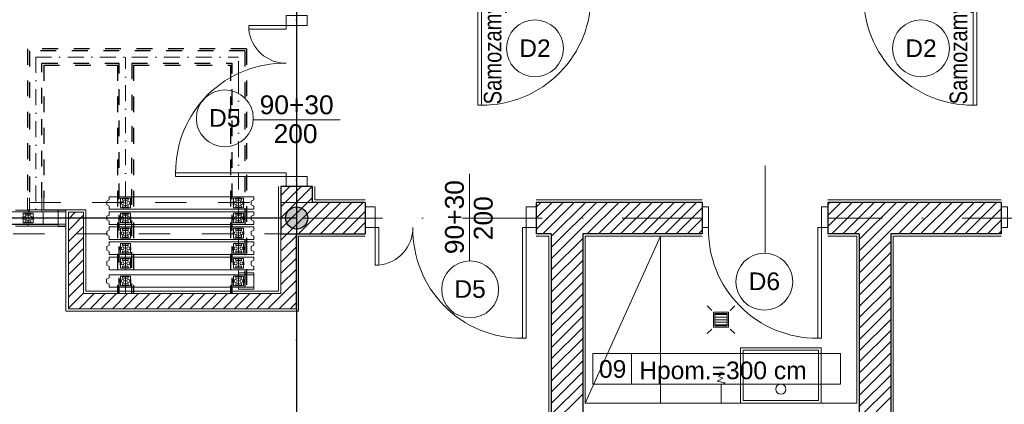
# Model space of a CAD drawing. Header units: metres. Extents: x -10951 to 10441, y -17253 to 1447.
# Tile 29 of 54: x -9488 to -8705, y -14639 to -14333. Entities that reach past the tile are written whole.
import ezdxf
from ezdxf.enums import TextEntityAlignment as Align

# ---------------------------------------------------------------- set-up
doc = ezdxf.new("R2010")
doc.units = ezdxf.units.M
doc.header["$MEASUREMENT"] = 0
for name, pattern in [('8', [0.5, 0.25, -0.25]), ('ACAD_ISO02W100', [15, 12, -3]), ('DASHDOT', [25.4, 12.7, -6.35, 0, -6.35])]:
    doc.linetypes.add(name, pattern=pattern)
doc.layers.get('0').update_dxf_attribs({"color": 8})
for name, color, linetype, lineweight in [('#elektryczne', 8, 'Continuous', 20), ('0A_WYPOSAZENIE', 8, 'Continuous', 5), ('A_B.CIENKIE', 8, 'Continuous', 9), ('A_DRZWI', 8, 'Continuous', 5), ('A_HACZE', 8, 'Continuous', 5), ('A_OSIE', 8, 'Continuous', 13), ('A_OZACZENIE DRZWI', 8, 'Continuous', 13), ('A_OZNACZENIA OKIEN', 8, 'Continuous', 13), ('A_PROJEKTOWANE ŚCIANY MUROWANE NOŚNE', 8, 'Continuous', 30), ('A_SCIANY DZIALOWE', 8, 'Continuous', 15), ('A_STOLARKA', 8, 'Continuous', 5), ('A_TABELKI POM.', 8, 'Continuous', 20), ('A_TYNK', 8, 'Continuous', 5), ('A_WYMIARY WEWNETRZNE', 8, 'Continuous', 18), ('A_WYPOSAZENIE', 8, 'Continuous', 5), ('A_WYPOSAŻENIE SANITARNE', 8, 'Continuous', 5), ('EB_ODGROM_INSTALACJA ODGROMOWA', 1, 'Continuous', 30), ('EB_UZIEMIENIE', 1, 'ACAD_ISO02W100', 30)]:
    doc.layers.add(name, color=color, linetype=linetype, lineweight=lineweight)
doc.layers.add('A_PPOŻ', color=8, linetype='Continuous')
doc.styles.add('ARIAL', font='arial.ttf')
doc.styles.add('GENERATED_STYLE_2', font='ARIALN.TTF')
doc.styles.add('m1_romans', font='romans.shx', dxfattribs={"width": 0.8})

# ---------------------------------------------------------------- blocks, each defined once
blk = doc.blocks.new('A$C2DA918A7')
at = {"layer": 'A_OZACZENIE DRZWI'}
blk.add_line((-34.51, 0), (34.51, 0), dxfattribs=at)
at = {"layer": 'A_OZACZENIE DRZWI', "ltscale": 0.1, "style": 'm1_romans', "width": 0.8}
blk.add_attdef('SZEROKOSC', text='', height=10, rotation=359.99999, dxfattribs=at).set_placement((0, 0), align=Align.BOTTOM_CENTER)
blk.add_attdef('WYSOKOSC', text='', height=10, rotation=359.99999, dxfattribs=at).set_placement((-0.85, -3.39), align=Align.TOP_CENTER)
blk = doc.blocks.new('dwgobject_-16218780_1YUW5AN')
blk.add_lwpolyline([(0, -50), (0, -24.40983), (20, -14.40983), (20, 14.40983), (0, 24.40983), (0, 50)])
blk = doc.blocks.new('GeometrySelector_1YUW5AN6')
blk.add_blockref('dwgobject_-16218780_1YUW5AN', (0, 0))
blk = doc.blocks.new('dwgobject_-16218811_1YUW5AN')
for p, q in [((-500, 50), (500, 50)), ((500, -50), (-500, -50))]:
    blk.add_line(p, q)
blk = doc.blocks.new('GeometrySelector_1YUW5AN7')
blk.add_blockref('dwgobject_-16218811_1YUW5AN', (0, 0))
blk = doc.blocks.new('dwgobject_-16218807_1YUW5AN')
blk.add_lwpolyline([(0, -50), (0, -24.40983), (20, -14.40983), (20, 14.40983), (0, 24.40983), (0, 50)])
blk = doc.blocks.new('GeometrySelector_1YUW5AN8')
blk.add_blockref('dwgobject_-16218807_1YUW5AN', (0, 0))
blk = doc.blocks.new('dwgobject_-16218792_1YUW5AN')
for p, q in [((-40, 11.5), (-42, 11.5)), ((-42, -11.5), (-42, 11.5)), ((0, 34.9), (0, -34.9)), ((40, 11.5), (42, 11.5)), ((42, -11.5), (42, 11.5)), ((-40, -11.5), (-42, -11.5)), ((40, -11.5), (42, -11.5))]:
    blk.add_line(p, q)
at = {"flags": 128}
blk.add_lwpolyline([(40, -39), (40, 39), (-40, 39), (-40, -39)], close=True, dxfattribs=at)
for points in [[(22.5, 22.9, -0.414214), (21.5, 21.9), (-21.5, 21.9, -0.414214), (-22.5, 22.9), (-22.5, 33.9, -0.414214), (-21.5, 34.9), (21.5, 34.9, -0.414214), (22.5, 33.9)], [(22.5, -22.9, 0.414214), (21.5, -21.9), (-21.5, -21.9, 0.414214), (-22.5, -22.9), (-22.5, -33.9, 0.414214), (-21.5, -34.9), (21.5, -34.9, 0.414214), (22.5, -33.9)]]:
    blk.add_lwpolyline(points, format="xyb", close=True, dxfattribs=at)
for centre in [(-23, 0), (23, 0)]:
    blk.add_circle(centre, 12)
blk = doc.blocks.new('GeometrySelector_1YUW5AN9')
blk.add_blockref('dwgobject_-16218792_1YUW5AN', (0, 0))
blk = doc.blocks.new('dwgobject_-16218787_1YUW5AN')
for p, q in [((-40, 11.5), (-42, 11.5)), ((-42, -11.5), (-42, 11.5)), ((0, 34.9), (0, -34.9)), ((40, 11.5), (42, 11.5)), ((42, -11.5), (42, 11.5)), ((-40, -11.5), (-42, -11.5)), ((40, -11.5), (42, -11.5))]:
    blk.add_line(p, q)
at = {"flags": 128}
blk.add_lwpolyline([(40, -39), (40, 39), (-40, 39), (-40, -39)], close=True, dxfattribs=at)
for points in [[(22.5, 22.9, -0.414214), (21.5, 21.9), (-21.5, 21.9, -0.414214), (-22.5, 22.9), (-22.5, 33.9, -0.414214), (-21.5, 34.9), (21.5, 34.9, -0.414214), (22.5, 33.9)], [(22.5, -22.9, 0.414214), (21.5, -21.9), (-21.5, -21.9, 0.414214), (-22.5, -22.9), (-22.5, -33.9, 0.414214), (-21.5, -34.9), (21.5, -34.9, 0.414214), (22.5, -33.9)]]:
    blk.add_lwpolyline(points, format="xyb", close=True, dxfattribs=at)
for centre in [(-23, 0), (23, 0)]:
    blk.add_circle(centre, 12)
blk = doc.blocks.new('GeometrySelector_1YUW5AN10')
blk.add_blockref('dwgobject_-16218787_1YUW5AN', (0, 0))
blk = doc.blocks.new('co_mw_pb_panelpack_element_1YUW5AN')
for name, p in [('GeometrySelector_1YUW5AN6', (-574.5, 0)), ('GeometrySelector_1YUW5AN10', (-454.5, 0)), ('GeometrySelector_1YUW5AN9', (445.5, 0)), ('GeometrySelector_1YUW5AN8', (574.5, 0))]:
    blk.add_blockref(name, p)
at = {"xscale": 1.149}
blk.add_blockref('GeometrySelector_1YUW5AN7', (0, 0), dxfattribs=at)
blk = doc.blocks.new('co_mw_pb_panelpack_element_1YUW5AN1')
for name, p in [('GeometrySelector_1YUW5AN6', (-574.5, 0)), ('GeometrySelector_1YUW5AN10', (-454.5, 0)), ('GeometrySelector_1YUW5AN9', (445.5, 0)), ('GeometrySelector_1YUW5AN8', (574.5, 0))]:
    blk.add_blockref(name, p)
at = {"xscale": 1.149}
blk.add_blockref('GeometrySelector_1YUW5AN7', (0, 0), dxfattribs=at)
blk = doc.blocks.new('co_mw_pb_panelpack_element_1YUW5AN2')
for name, p in [('GeometrySelector_1YUW5AN6', (-574.5, 0)), ('GeometrySelector_1YUW5AN10', (-454.5, 0)), ('GeometrySelector_1YUW5AN9', (445.5, 0)), ('GeometrySelector_1YUW5AN8', (574.5, 0))]:
    blk.add_blockref(name, p)
at = {"xscale": 1.149}
blk.add_blockref('GeometrySelector_1YUW5AN7', (0, 0), dxfattribs=at)
blk = doc.blocks.new('co_mw_pb_panelpack_element_1YUW5AN3')
for name, p in [('GeometrySelector_1YUW5AN6', (-574.5, 0)), ('GeometrySelector_1YUW5AN10', (-454.5, 0)), ('GeometrySelector_1YUW5AN9', (445.5, 0)), ('GeometrySelector_1YUW5AN8', (574.5, 0))]:
    blk.add_blockref(name, p)
at = {"xscale": 1.149}
blk.add_blockref('GeometrySelector_1YUW5AN7', (0, 0), dxfattribs=at)
blk = doc.blocks.new('co_mw_pb_panelpack_element_1YUW5AN4')
for name, p in [('GeometrySelector_1YUW5AN6', (-574.5, 0)), ('GeometrySelector_1YUW5AN10', (-454.5, 0)), ('GeometrySelector_1YUW5AN9', (445.5, 0)), ('GeometrySelector_1YUW5AN8', (574.5, 0))]:
    blk.add_blockref(name, p)
at = {"xscale": 1.149}
blk.add_blockref('GeometrySelector_1YUW5AN7', (0, 0), dxfattribs=at)
blk = doc.blocks.new('dwgobject_-16218816_1YUW5AN')
blk.add_line((0, 50), (0, -50))
blk = doc.blocks.new('GeometrySelector_1YUW5AN11')
blk.add_blockref('dwgobject_-16218816_1YUW5AN', (0, 0))
blk = doc.blocks.new('dwgobject_-16218802_1YUW5AN')
for p, q in [((0, 0), (0, 15)), ((0, 15), (1000, 15)), ((1000, 15), (1000, 0))]:
    blk.add_line(p, q)
blk = doc.blocks.new('GeometrySelector_1YUW5AN12')
blk.add_blockref('dwgobject_-16218802_1YUW5AN', (0, 0))
blk = doc.blocks.new('dwgobject_-16218798_1YUW5AN')
for p, q in [((0, 0), (0, 15)), ((0, 15), (1000, 15)), ((1000, 15), (1000, 0))]:
    blk.add_line(p, q)
blk = doc.blocks.new('GeometrySelector_1YUW5AN13')
blk.add_blockref('dwgobject_-16218798_1YUW5AN', (0, 0))
blk = doc.blocks.new('co_mw_pb_panelpack_element_1YUW5AN5')
for name, p, xscale in [('GeometrySelector_1YUW5AN13', (-575, 50), 0.12), ('GeometrySelector_1YUW5AN7', (0, 0), 1.15)]:
    blk.add_blockref(name, p, dxfattribs=dict(xscale=xscale))
for name, p in [('GeometrySelector_1YUW5AN11', (-575, 0)), ('GeometrySelector_1YUW5AN10', (-455, 0)), ('GeometrySelector_1YUW5AN9', (445, 0)), ('GeometrySelector_1YUW5AN8', (575, 0))]:
    blk.add_blockref(name, p)
at = {"xscale": 0.12, "rotation": 180}
blk.add_blockref('GeometrySelector_1YUW5AN12', (-455, -50), dxfattribs=at)
blk = doc.blocks.new('dwgobject_-16219389_1YUW54W')
blk.add_lwpolyline([(0, 50), (0, -50), (1000, -50), (1000, 50)], close=True)
blk = doc.blocks.new('GeometrySelector_1YUW54W31')
blk.add_blockref('dwgobject_-16219389_1YUW54W', (0, 0))
blk = doc.blocks.new('dwgobject_-16219450_1YUW54W')
for p, q in [((-1000, 50), (-1000, 65)), ((-1000, 65), (0, 65)), ((-1000, 50), (0, 50)), ((0, 65), (0, 50)), ((-1000, -65), (-1000, -50)), ((0, -50), (-1000, -50)), ((0, -65), (-1000, -65)), ((0, -50), (0, -65))]:
    blk.add_line(p, q)
blk = doc.blocks.new('GeometrySelector_1YUW54W34')
blk.add_blockref('dwgobject_-16219450_1YUW54W', (0, 0))
blk = doc.blocks.new('dwgobject_-16219539_1YUW54W')
for p, q in [((-500, 50), (500, 50)), ((500, -50), (-500, -50))]:
    blk.add_line(p, q)
blk = doc.blocks.new('GeometrySelector_1YUW54W3')
blk.add_blockref('dwgobject_-16219539_1YUW54W', (0, 0))
blk = doc.blocks.new('dwgobject_-16219528_1YUW54W')
blk.add_line((0, 50), (0, -50))
blk = doc.blocks.new('GeometrySelector_1YUW54W35')
blk.add_blockref('dwgobject_-16219528_1YUW54W', (0, 0))
blk = doc.blocks.new('dwgobject_-16219454_1YUW54W')
for p, q in [((-40, 11.5), (-42, 11.5)), ((-42, -11.5), (-42, 11.5)), ((0, 34.9), (0, -34.9)), ((40, 11.5), (42, 11.5)), ((42, -11.5), (42, 11.5)), ((-40, -11.5), (-42, -11.5)), ((40, -11.5), (42, -11.5))]:
    blk.add_line(p, q)
at = {"flags": 128}
blk.add_lwpolyline([(40, -39), (40, 39), (-40, 39), (-40, -39)], close=True, dxfattribs=at)
for points in [[(22.5, 22.9, -0.414214), (21.5, 21.9), (-21.5, 21.9, -0.414214), (-22.5, 22.9), (-22.5, 33.9, -0.414214), (-21.5, 34.9), (21.5, 34.9, -0.414214), (22.5, 33.9)], [(22.5, -22.9, 0.414214), (21.5, -21.9), (-21.5, -21.9, 0.414214), (-22.5, -22.9), (-22.5, -33.9, 0.414214), (-21.5, -34.9), (21.5, -34.9, 0.414214), (22.5, -33.9)]]:
    blk.add_lwpolyline(points, format="xyb", close=True, dxfattribs=at)
for centre in [(-23, 0), (23, 0)]:
    blk.add_circle(centre, 12)
blk = doc.blocks.new('GeometrySelector_1YUW54W2')
blk.add_blockref('dwgobject_-16219454_1YUW54W', (0, 0))
blk = doc.blocks.new('co_panel_parts_moveo_trackroller_r_1YUW54W11')
blk.add_blockref('GeometrySelector_1YUW54W2', (0, 0, -3619))
blk = doc.blocks.new('podkład')
at = {"color": 8, "linetype": 'DASHDOT'}
for p, q in [((11168.75, -1435.2, 0.1), (11168.75, -1563.2, 0.1)), ((11168.75, -1435.2, 0.1), (11330.13, -1435.2)), ((11240.13, -1623.2), (11240.13, -1435.2)), ((11330.13, -1451.2), (11330.13, -1435.2)), ((11330.13, -1451.2), (11330.13, -1623.2)), ((11192.75, -1563.2, 0.1), (10473.25, -1563.2, 0.1))]:
    blk.add_line(p, q, dxfattribs=at)
at = {"layer": '0A_WYPOSAZENIE', "color": 8}
for points in [[(11729.41, -1666.2), (11729.41, -1710.2), (11793.41, -1710.2), (11793.41, -1666.2)], [(11731.41, -1668.2), (11731.41, -1708.2), (11791.41, -1708.2), (11791.41, -1668.2)]]:
    blk.add_lwpolyline(points, close=True, dxfattribs=at)
blk.add_circle((11761.41, -1699.2), 4, dxfattribs=at)
at = {"layer": 'A_B.CIENKIE', "color": 8, "linetype": '8', "ltscale": 100}
for p, q in [((11388.8, -1550.7), (10459.16, -1550.7)), ((11375.8, -1575.7), (10462.86, -1575.7))]:
    blk.add_line(p, q, dxfattribs=at)
at = {"layer": 'A_DRZWI', "color": 8, "ltscale": 2}
for points in [[(11520.29, -1473.45), (11523.29, -1473.45), (11523.29, -1385.45), (11520.29, -1385.45)], [(11917.29, -1473.45), (11914.29, -1473.45), (11914.29, -1385.45), (11917.29, -1385.45)], [(11384.55, -1410.2), (11384.55, -1402.2), (11368.05, -1402.2), (11368.05, -1410.2)], [(11338.2, -1410.2), (11338.2, -1413.2), (11368.05, -1413.2), (11368.05, -1410.2)], [(11280.05, -1530.2), (11280.05, -1527.2), (11368.05, -1527.2), (11368.05, -1530.2)], [(11384.55, -1530.2), (11384.55, -1538.2), (11368.05, -1538.2), (11368.05, -1530.2)], [(11438.79, -1554.21), (11430.79, -1554.21), (11430.79, -1570.71), (11438.79, -1570.71)], [(11558.79, -1554.21), (11566.79, -1554.21), (11566.79, -1570.71), (11558.79, -1570.71)], [(11698.79, -1554.21), (11703.79, -1554.21), (11703.79, -1570.71), (11698.79, -1570.71)], [(11793.79, -1554.21), (11798.79, -1554.21), (11798.79, -1570.71), (11793.79, -1570.71)], [(11936.6, -1554.21), (11941.6, -1554.21), (11941.6, -1570.71), (11936.6, -1570.71)], [(11438.79, -1600.56), (11441.79, -1600.56), (11441.79, -1570.71), (11438.79, -1570.71)], [(11558.79, -1658.71), (11555.79, -1658.71), (11555.79, -1570.71), (11558.79, -1570.71)], [(11793.79, -1658.71), (11790.79, -1658.71), (11790.79, -1570.71), (11793.79, -1570.71)]]:
    blk.add_lwpolyline(points, close=True, dxfattribs=at)
for centre, radius, start, end in [((11523.99, -1387.11), 86.32, 269.53623, 1.0989), ((11913.59, -1387.11), 86.32, 178.9011, 270.46377), ((11368.05, -1410.2), 30, 185.73919, 269.99996), ((11366.4, -1526.5), 86.32, 88.9011, 180.46377), ((11438.79, -1570.71), 30, 275.73919, 359.99996), ((11555.09, -1572.36), 86.32, 178.9011, 270.46377), ((11790.09, -1572.36), 86.32, 178.90107, 270.46373)]:
    blk.add_arc(centre, radius, start, end, dxfattribs=at)
at = {"layer": 'A_HACZE', "color": 8, "linetype": 'Continuous'}
for p, q in [((11388.62, -1538.2), (11363.8, -1563.02)), ((11379.78, -1538.2), (11363.8, -1554.18)), ((11370.95, -1538.2), (11363.8, -1545.34)), ((11388.8, -1546.86), (11363.8, -1571.86)), ((11393.8, -1550.7), (11363.8, -1580.7)), ((11402.64, -1550.7), (11377.64, -1575.7)), ((11411.48, -1550.7), (11386.48, -1575.7)), ((11420.32, -1550.7), (11395.32, -1575.7)), ((11429.16, -1550.7), (11404.16, -1575.7)), ((11430.79, -1557.91), (11413, -1575.7)), ((11588.26, -1550.7), (11566.79, -1572.17)), ((11579.42, -1550.7), (11566.79, -1563.33)), ((11570.58, -1550.7), (11566.79, -1554.49)), ((11597.09, -1550.7), (11572.09, -1575.7)), ((11623.61, -1550.7), (11578.79, -1595.52)), ((11614.77, -1550.7), (11578.79, -1586.68)), ((11605.93, -1550.7), (11578.79, -1577.85)), ((11632.45, -1550.7), (11607.45, -1575.7)), ((11641.29, -1550.7), (11616.29, -1575.7)), ((11650.13, -1550.7), (11625.13, -1575.7)), ((11658.97, -1550.7), (11633.97, -1575.7)), ((11667.81, -1550.7), (11642.81, -1575.7)), ((11676.64, -1550.7), (11651.64, -1575.7)), ((11685.48, -1550.7), (11660.48, -1575.7)), ((11694.32, -1550.7), (11669.32, -1575.7)), ((11698.79, -1555.07), (11678.16, -1575.7)), ((11800.38, -1550.7), (11798.79, -1552.29)), ((11809.19, -1550.73), (11798.79, -1561.13)), ((11818, -1550.76), (11798.79, -1569.97)), ((11826.81, -1550.79), (11801.9, -1575.7)), ((11835.63, -1550.82), (11810.74, -1575.7)), ((11844.44, -1550.85), (11819.58, -1575.7)), ((11853.25, -1550.87), (11823.79, -1580.33)), ((11862.06, -1550.9), (11823.79, -1589.17)), ((11870.87, -1550.93), (11823.79, -1598.01)), ((11879.68, -1550.96), (11855.76, -1574.87)), ((11888.49, -1550.99), (11864.56, -1574.91)), ((11897.3, -1551.01), (11873.36, -1574.96)), ((11906.11, -1551.04), (11882.15, -1575)), ((11914.92, -1551.07), (11890.95, -1575.04)), ((11923.73, -1551.1), (11899.75, -1575.08)), ((11932.54, -1551.13), (11908.54, -1575.12)), ((11936.6, -1555.91), (11917.34, -1575.17)), ((11200.29, -1558.6), (11194.75, -1564.13)), ((11206.75, -1560.97), (11194.75, -1572.97)), ((11698.79, -1563.9), (11687, -1575.7)), ((11936.6, -1564.74), (11926.14, -1575.21)), ((11206.75, -1569.81), (11194.75, -1581.81)), ((11430.79, -1566.75), (11421.83, -1575.7)), ((11698.79, -1572.74), (11695.84, -1575.7)), ((11936.61, -1573.58), (11934.94, -1575.25)), ((11206.75, -1578.65), (11194.75, -1590.65)), ((11375.8, -1577.54), (11363.8, -1589.54)), ((11430.79, -1575.59), (11430.67, -1575.7)), ((11603.79, -1579.36), (11578.79, -1604.36)), ((11206.75, -1587.49), (11194.75, -1599.49)), ((11375.8, -1586.38), (11363.8, -1598.38)), ((11603.79, -1588.2), (11578.79, -1613.2)), ((11848.79, -1581.84), (11823.79, -1606.85)), ((11206.75, -1596.33), (11194.75, -1608.33)), ((11375.8, -1595.22), (11363.8, -1607.22)), ((11603.79, -1597.04), (11578.79, -1622.04)), ((11848.79, -1590.68), (11823.79, -1615.69)), ((11206.75, -1605.17), (11194.75, -1617.17)), ((11375.8, -1604.05), (11363.8, -1616.05)), ((11848.79, -1599.52), (11823.79, -1624.53)), ((11375.8, -1612.89), (11353.5, -1635.2)), ((11603.79, -1605.88), (11578.79, -1630.88)), ((11848.79, -1608.36), (11823.79, -1633.37)), ((11206.75, -1614), (11194.75, -1626)), ((11603.79, -1614.72), (11578.79, -1639.72)), ((11848.79, -1617.2), (11823.79, -1642.21)), ((11206.75, -1622.84), (11194.75, -1634.84)), ((11215.24, -1623.2), (11203.24, -1635.2)), ((11224.07, -1623.2), (11212.07, -1635.2)), ((11232.91, -1623.2), (11220.91, -1635.2)), ((11241.75, -1623.2), (11229.75, -1635.2)), ((11250.59, -1623.2), (11238.59, -1635.2)), ((11259.43, -1623.2), (11247.43, -1635.2)), ((11268.27, -1623.2), (11256.27, -1635.2)), ((11277.11, -1623.2), (11265.11, -1635.2)), ((11285.95, -1623.2), (11273.95, -1635.2)), ((11294.78, -1623.2), (11282.78, -1635.2)), ((11303.62, -1623.2), (11291.62, -1635.2)), ((11312.46, -1623.2), (11300.46, -1635.2)), ((11321.3, -1623.2), (11309.3, -1635.2)), ((11330.14, -1623.2), (11318.14, -1635.2)), ((11338.98, -1623.2), (11326.98, -1635.2)), ((11347.82, -1623.2), (11335.82, -1635.2)), ((11356.66, -1623.2), (11344.66, -1635.2)), ((11375.8, -1621.73), (11362.33, -1635.2)), ((11603.79, -1623.56), (11578.79, -1648.56)), ((11848.79, -1626.04), (11823.79, -1651.04)), ((11375.8, -1630.57), (11371.17, -1635.2)), ((11603.79, -1632.4), (11578.79, -1657.4)), ((11848.79, -1634.88), (11823.79, -1659.88)), ((11603.79, -1641.23), (11578.79, -1666.23)), ((11848.79, -1643.72), (11823.79, -1668.72)), ((11603.79, -1650.07), (11578.79, -1675.07)), ((11603.79, -1658.91), (11578.79, -1683.91)), ((11848.79, -1652.55), (11823.79, -1677.56)), ((11603.79, -1667.75), (11578.79, -1692.75)), ((11848.79, -1661.39), (11823.79, -1686.4)), ((11848.79, -1670.23), (11823.79, -1695.24)), ((11603.79, -1676.59), (11578.79, -1701.59)), ((11848.79, -1679.07), (11823.79, -1704.08)), ((11603.79, -1685.43), (11578.79, -1710.43)), ((11848.79, -1687.91), (11823.79, -1712.92)), ((11603.79, -1694.27), (11578.79, -1719.27)), ((11848.79, -1696.75), (11823.79, -1721.75)), ((11603.79, -1703.11), (11578.79, -1728.11)), ((11848.79, -1705.59), (11823.79, -1730.59))]:
    blk.add_line(p, q, dxfattribs=at)
at = {"layer": 'A_OSIE', "color": 8, "linetype": 'DASHDOT', "ltscale": 5}
for p, q in [((11376.3, -675.15), (11376.3, -2335.96)), ((11698.79, -1563.2), (10108.73, -1563.2)), ((14256.99, -1563.2), (11798.79, -1563.2))]:
    blk.add_line(p, q, dxfattribs=at)
at = {"layer": 'A_OZACZENIE DRZWI', "color": 8}
blk.add_line((11748.79, -1590.66), (11748.79, -1521.64), dxfattribs=at)
at = {"layer": 'A_PROJEKTOWANE ŚCIANY MUROWANE NOŚNE', "color": 8}
for p, q in [((11388.8, -1538.2), (11363.8, -1538.2)), ((11363.8, -1538.2), (11363.8, -1575.7)), ((11388.8, -1550.7), (11388.8, -1538.2)), ((11430.79, -1550.7), (11388.8, -1550.7)), ((11430.79, -1550.7), (11430.79, -1575.7)), ((11698.79, -1550.7), (11566.79, -1550.7)), ((11566.79, -1550.7), (11566.79, -1575.7)), ((11698.79, -1550.7), (11698.79, -1575.7)), ((11936.6, -1550.7), (11798.79, -1550.7)), ((11798.79, -1550.7), (11798.79, -1575.7)), ((11936.6, -1550.7), (11936.6, -1575.7)), ((11363.8, -1575.7), (11363.8, -1575.7)), ((11363.8, -1575.7), (11430.79, -1575.7)), ((11578.79, -1575.7), (11566.79, -1575.7)), ((11578.79, -1575.7), (11578.79, -1983.7)), ((11603.79, -1575.7), (11603.79, -1613.69)), ((11603.79, -1575.7), (11603.79, -1983.7)), ((11698.79, -1575.7), (11603.79, -1575.7)), ((11823.79, -1575.7), (11798.79, -1575.7)), ((11823.79, -1575.7), (11823.79, -1983.7)), ((11936.6, -1575.7), (11848.79, -1575.7)), ((11848.79, -1575.7), (11848.79, -1983.7))]:
    blk.add_line(p, q, dxfattribs=at)
at = {"layer": 'A_SCIANY DZIALOWE', "color": 8}
for p, q in [((11206.75, -1558.6), (11194.75, -1558.6)), ((11194.75, -1558.6), (11194.75, -1635.2)), ((11206.75, -1558.6), (11206.75, -1623.2)), ((11363.8, -1623.2), (11363.8, -1575.7)), ((11375.8, -1635.2), (11375.8, -1575.7)), ((11206.75, -1623.2), (11363.8, -1623.2)), ((11194.75, -1635.2), (11375.8, -1635.2))]:
    blk.add_line(p, q, dxfattribs=at)
at = {"layer": 'A_STOLARKA', "color": 8, "linetype": '8', "lineweight": 25, "ltscale": 50}
for p, q in [((11162.35, -1428.8, 0.1), (11162.35, -1547.2, 0.1)), ((11336.53, -1428.8), (11162.35, -1428.8, 0.1)), ((11335.13, -1430.2), (11163.75, -1430.2, 0.1)), ((11163.75, -1430.2, 0.1), (11163.75, -1547.2, 0.1)), ((11335.13, -1430.2), (11335.13, -1623.2)), ((11336.53, -1428.8), (11336.53, -1623.2)), ((11173.75, -1547.2, 0.1), (11173.75, -1440.2, 0.1)), ((11173.75, -1440.2, 0.1), (11235.13, -1440.2, 0.06)), ((11235.23, -1623.2), (11235.13, -1440.2)), ((11245.13, -1440.2), (11245.03, -1623.2)), ((11245.13, -1440.2, 0.05), (11325.13, -1440.2)), ((11325.13, -1623.2), (11325.13, -1440.2)), ((11325.13, -1440.2), (11325.13, -1440.2)), ((11175.15, -1441.6, 0.1), (11175.15, -1547.2, 0.1)), ((11175.15, -1441.6, 0.1), (11175.15, -1441.6, 0.1)), ((11175.15, -1441.6, 0.1), (11233.73, -1441.6, 0.06)), ((11233.73, -1441.6, 0.06), (11233.73, -1623.2)), ((11246.53, -1441.6, 0.05), (11246.53, -1623.2)), ((11246.53, -1441.6, 0.05), (11323.73, -1441.6)), ((11323.73, -1441.6), (11323.73, -1441.6)), ((11323.73, -1441.6), (11323.73, -1623.2))]:
    blk.add_line(p, q, dxfattribs=at)
at = {"layer": 'A_STOLARKA', "color": 8}
for p, q in [((11162.35, -1556.8, 0.1), (11162.35, -1547.2, 0.1)), ((11163.75, -1558.3, 0.1), (11163.75, -1547.2, 0.1)), ((11173.75, -1558.3, 0.1), (11173.75, -1547.2, 0.1)), ((11175.15, -1547.2, 0.1), (11175.15, -1556.8, 0.1)), ((11152.75, -1556.8, 0.1), (11162.35, -1556.8, 0.1)), ((11192.75, -1556.8, 0.1), (11175.15, -1556.8, 0.1)), ((11192.75, -1558.3, 0.1), (11192.75, -1556.8, 0.1)), ((10552.75, -1558.3, 0.1), (11163.75, -1558.3, 0.1)), ((11192.75, -1558.3, 0.1), (11173.65, -1558.3, 0.1)), ((11192.75, -1558.3, 0.1), (11173.65, -1558.3, 0.1)), ((11173.65, -1558.3, 0.1), (11192.75, -1558.3, 0.1)), ((11173.75, -1558.3, 0.1), (11192.75, -1558.3, 0.1)), ((11192.75, -1568.1, 0.1), (11192.75, -1558.3, 0.1)), ((10552.75, -1568.1, 0.1), (11192.75, -1568.1, 0.1)), ((11175.15, -1569.6, 0.1), (11152.75, -1569.6, 0.1)), ((11192.75, -1569.6, 0.1), (11173.65, -1569.6, 0.1)), ((11192.75, -1568.1, 0.1), (11192.75, -1569.6, 0.1)), ((11233.73, -1623.2), (11235.23, -1623.2)), ((11235.23, -1623.2), (11245.03, -1623.2)), ((11246.53, -1623.2), (11245.03, -1623.2)), ((11323.73, -1623.2), (11325.23, -1623.2)), ((11325.23, -1623.2), (11335.03, -1623.2)), ((11336.53, -1623.2), (11335.03, -1623.2))]:
    blk.add_line(p, q, dxfattribs=at)
at = {"layer": 'A_TYNK', "color": 8, "linetype": 'Continuous'}
for p, q in [((11361.8, -1621.2), (11361.8, -1538.2)), ((11208.75, -1556.6), (11192.75, -1556.6)), ((11192.75, -1556.6), (11192.75, -1637.2)), ((11208.75, -1556.6), (11208.75, -1621.2)), ((11377.8, -1637.2), (11377.8, -1577.7)), ((11377.8, -1577.7), (11430.79, -1577.7)), ((11566.79, -1577.7), (11576.79, -1577.7)), ((11576.79, -1577.7), (11576.79, -1981.7)), ((11208.75, -1621.2), (11361.8, -1621.2)), ((11192.75, -1637.2), (11377.8, -1637.2))]:
    blk.add_line(p, q, dxfattribs=at)
at = {"layer": 'A_TYNK', "color": 8}
for p, q in [((11390.8, -1548.7), (11390.8, -1538.2)), ((11390.8, -1548.7), (11430.79, -1548.7)), ((11566.79, -1548.7), (11698.79, -1548.7)), ((11798.79, -1548.7), (11936.6, -1548.7)), ((11698.79, -1577.7), (11605.79, -1577.7)), ((11605.79, -1577.7), (11605.79, -1710.2)), ((11821.79, -1577.7), (11798.79, -1577.7)), ((11821.79, -1710.2), (11821.79, -1577.7)), ((11821.79, -1710.2), (11605.79, -1710.2))]:
    blk.add_line(p, q, dxfattribs=at)
at = {"layer": 'A_WYMIARY WEWNETRZNE', "color": 8, "linetype": 'Continuous'}
for p, q in [((11611.75, -1695.13), (11611.75, -1670.91)), ((11611.75, -1670.91), (11808.73, -1670.91)), ((11642.62, -1670.91), (11642.62, -1695.13)), ((11808.73, -1670.91), (11808.73, -1695.13)), ((11808.73, -1695.13), (11611.75, -1695.13))]:
    blk.add_line(p, q, dxfattribs=at)
for centre in [(11565.78, -1428.34), (11872.78, -1428.34), (11319.19, -1483.97), (11514.28, -1619.9), (11748.27, -1613.78)]:
    blk.add_circle(centre, 22.63, dxfattribs=at)
at = {"layer": 'A_WYPOSAZENIE', "color": 8}
for p, q in [((11665.79, -1577.7), (11605.79, -1710.2)), ((11605.79, -1710.2), (11605.79, -1577.7)), ((11605.79, -1577.7), (11665.79, -1577.7)), ((11665.79, -1577.7), (11665.79, -1710.2)), ((11936.6, -1577.7), (11850.79, -1577.7)), ((11850.79, -1577.7), (11850.79, -1981.7)), ((11665.79, -1710.2), (11605.79, -1710.2))]:
    blk.add_line(p, q, dxfattribs=at)
at = {"layer": 'A_WYPOSAŻENIE SANITARNE', "color": 8}
for p, q in [((11718.79, -1639.95), (11708.79, -1639.95)), ((11718.79, -1641.95), (11708.79, -1641.95)), ((11718.79, -1643.95), (11708.79, -1643.95)), ((11718.79, -1645.95), (11708.79, -1645.95)), ((11718.79, -1647.95), (11708.79, -1647.95)), ((11710.64, -1692.83), (11715.23, -1690.36)), ((11711.42, -1688.91), (11716.57, -1686.78)), ((11715.23, -1690.36), (11711.42, -1688.91)), ((11716.57, -1686.78), (11712.65, -1685.33)), ((11717.03, -1694.17), (11710.64, -1692.83)), ((11713.79, -1695.7), (11717.03, -1694.17)), ((11713.79, -1710.2), (11713.79, -1695.7))]:
    blk.add_line(p, q, dxfattribs=at)
at = {"layer": 'A_WYPOSAŻENIE SANITARNE', "color": 8, "lineweight": 5}
for points in [[(11702.79, -1632.95), (11706.37, -1636.53)], [(11724.79, -1632.95), (11721.2, -1636.53)], [(11719.79, -1649.95), (11719.79, -1637.95), (11707.79, -1637.95), (11707.79, -1649.95), (11719.79, -1649.95)], [(11702.79, -1654.95), (11706.37, -1651.36)], [(11724.79, -1654.95), (11721.2, -1651.36)]]:
    blk.add_lwpolyline(points, dxfattribs=at)
blk.add_lwpolyline([(11718.79, -1648.95), (11718.79, -1638.95), (11708.79, -1638.95), (11708.79, -1648.95)], close=True, dxfattribs=at)
at = {"layer": 'A_OZACZENIE DRZWI', "color": 8, "ltscale": 0.1}
ref = blk.add_blockref('A$C2DA918A7', (11376.3, -1485.2), dxfattribs=at)
ref.add_attrib('WYSOKOSC', '200', dxfattribs={"ltscale": 0.1, "height": 15, "rotation": 359.99999, "style": 'ARIAL'}).set_placement((11375.45, -1488.59), align=Align.TOP_CENTER)
ref.add_attrib('SZEROKOSC', '90+30', dxfattribs={"ltscale": 0.1, "height": 15, "rotation": 359.99999, "style": 'ARIAL'}).set_placement((11376.3, -1485.2), align=Align.BOTTOM_CENTER)
ref = blk.add_blockref('A$C2DA918A7', (11513.79, -1562.46), dxfattribs=dict(at, rotation=90.00000000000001))
ref.add_attrib('WYSOKOSC', '200', dxfattribs={"ltscale": 0.1, "height": 15, "rotation": 89.99999, "style": 'ARIAL'}).set_placement((11517.18, -1563.31), align=Align.TOP_CENTER)
ref.add_attrib('SZEROKOSC', '90+30', dxfattribs={"ltscale": 0.1, "height": 15, "rotation": 89.99999, "style": 'ARIAL'}).set_placement((11513.79, -1562.46), align=Align.BOTTOM_CENTER)
at = {"layer": 'A_STOLARKA', "color": 8, "xscale": 0.1, "yscale": 0.1, "zscale": 0.1, "rotation": 180}
for name, p in [('co_mw_pb_panelpack_element_1YUW5AN', (11284.68, -1551.2, -0.1)), ('co_mw_pb_panelpack_element_1YUW5AN1', (11284.68, -1563.2, -0.1)), ('co_mw_pb_panelpack_element_1YUW5AN2', (11284.68, -1575.2, -0.1)), ('co_mw_pb_panelpack_element_1YUW5AN3', (11284.68, -1587.2, -0.1)), ('co_mw_pb_panelpack_element_1YUW5AN4', (11284.68, -1599.2, -0.1)), ('co_mw_pb_panelpack_element_1YUW5AN5', (11284.63, -1613.2, -0.1))]:
    blk.add_blockref(name, p, dxfattribs=at)
at = {"layer": 'A_STOLARKA', "color": 8, "zscale": 0.1}
for name, p, xscale, yscale in [('GeometrySelector_1YUW54W3', (11117.25, -1563.2), -0.115, 0.1), ('GeometrySelector_1YUW54W34', (11162.75, -1563.2), -0.024, 0.1), ('GeometrySelector_1YUW54W35', (11174.75, -1563.2), -0.1, 0.1), ('GeometrySelector_1YUW54W31', (11192.75, -1563.2), -0.006, 0.132), ('co_panel_parts_moveo_trackroller_r_1YUW54W11', (11162.75, -1563.2, 361.9), -0.1, 0.1)]:
    blk.add_blockref(name, p, dxfattribs=dict(at, xscale=xscale, yscale=yscale))
at = {"layer": 'A_OZACZENIE DRZWI', "color": 8, "ltscale": 0.1, "style": 'm1_romans', "width": 0.8}
for rotation, p in [(98.48606, (12735.07, -773.13)), (359.99999, (12573.8, -1012.7)), (89.99999, (11565.29, -1150.14)), (89.99999, (11872.29, -1150.14)), (89.99999, (12230.03, -1245.64)), (89.99999, (12385.87, -1249.44)), (89.99999, (11565.29, -1370.89)), (89.99999, (11872.29, -1370.89)), (89.99999, (12230.03, -1370.89)), (89.99999, (12389.3, -1370.89)), (89.99999, (11748.79, -1556.15)), (89.99999, (11986.6, -1556.15)), (89.99999, (12389.3, -1556.15)), (359.99999, (12235.05, -1664.2)), (359.99999, (12235.05, -1880.2)), (89.99999, (11745.78, -2001.94))]:
    blk.add_attdef('SZEROKOSC', text='', height=10, rotation=rotation, dxfattribs=at).set_placement(p, align=Align.BOTTOM_CENTER)
for rotation, p in [(98.48606, (12738.56, -773.47)), (359.99999, (12572.95, -1016.09)), (89.99999, (11568.68, -1150.99)), (89.99999, (11875.68, -1150.99)), (89.99999, (12233.42, -1246.49)), (89.99999, (12389.27, -1250.29)), (89.99999, (11568.68, -1371.74)), (89.99999, (11875.68, -1371.74)), (89.99999, (12233.42, -1371.74)), (89.99999, (12392.69, -1371.74)), (89.99999, (11752.19, -1557)), (89.99999, (11990, -1557)), (89.99999, (12392.69, -1557)), (359.99999, (12234.2, -1667.59)), (359.99999, (12234.2, -1883.59)), (89.99999, (11749.18, -2002.79))]:
    blk.add_attdef('WYSOKOSC', text='', height=10, rotation=rotation, dxfattribs=at).set_placement(p, align=Align.TOP_CENTER)
at = {"layer": 'A_OZNACZENIA OKIEN', "color": 8, "linetype": 'Continuous', "lineweight": 18, "style": 'ARIAL'}
for s, p in [('D2', (11553.33, -1435.23)), ('D2', (11860.33, -1435.23)), ('D5', (11306.62, -1490.63)), ('D5', (11501.7, -1626.56)), ('D6', (11735.76, -1620.44)), ('Hpom.=300 cm', (11648.74, -1691.24))]:
    blk.add_text(s, height=14, dxfattribs=at).set_placement(p)
at = {"layer": 'A_OZNACZENIA OKIEN', "color": 8, "ltscale": 0.1, "style": 'm1_romans', "width": 0.8}
for rotation, p in [(278.86761, (13373.71, -593.04)), (278.86761, (12983.87, -650.74)), (278.86761, (12445.73, -730.4)), (278.86761, (12224.15, -763.19)), (0.00001, (14017.48, -900.03)), (278.86761, (11021.54, -941.2)), (278.86761, (10640.69, -997.57)), (0.00001, (14017.48, -1574.7)), (89.99999, (10819.6, -2080.7)), (89.99999, (11204.6, -2080.7)), (89.99999, (11970.6, -2080.7)), (89.99999, (13175.8, -2080.7)), (89.99999, (13539.8, -2080.7))]:
    blk.add_attdef('SZEROKOSC', text='', height=10, rotation=rotation, dxfattribs=at).set_placement(p, align=Align.BOTTOM_CENTER)
for rotation, p in [(278.86761, (13403.28, -587.56)), (278.86761, (13013.44, -645.27)), (278.86761, (12475.3, -724.92)), (278.86761, (12253.72, -757.72)), (278.86761, (11051.11, -935.72)), (0.00001, (14011.09, -903.42)), (278.86761, (10670.26, -992.09)), (0.00001, (14011.09, -1578.09)), (89.99999, (10823, -2081.55)), (89.99999, (11208, -2081.55)), (89.99999, (11974, -2081.55)), (89.99999, (13179.19, -2081.55)), (89.99999, (13543.19, -2081.55))]:
    blk.add_attdef('WYSOKOSC', text='', height=10, rotation=rotation, dxfattribs=at).set_placement(p, align=Align.TOP_CENTER)
at = {"layer": 'A_PPOŻ', "color": 8, "linetype": 'Continuous', "lineweight": 18, "style": 'GENERATED_STYLE_2'}
for p in [(11539.14, -1472.83), (11909.62, -1472.83)]:
    blk.add_text('Samozamykacz', height=14, rotation=90, dxfattribs=at).set_placement(p)
at = {"layer": 'A_TABELKI POM.', "color": 8, "linetype": 'Continuous', "lineweight": 18, "style": 'ARIAL'}
blk.add_text('09', height=14, dxfattribs=at).set_placement((11616.74, -1690.11))
blk = doc.blocks.new('zlacze_spawane')
at = {"layer": 'EB_ODGROM_INSTALACJA ODGROMOWA', "transparency": 33554559}
h = blk.add_hatch(color=256, dxfattribs=at)
edge = h.paths.add_edge_path()
edge.add_arc((0, 0), 72, 0, 360)
at = {"layer": 'EB_ODGROM_INSTALACJA ODGROMOWA'}
blk.add_circle((0, 0), 72, dxfattribs=at)

msp = doc.modelspace()

# ---------------------------------------------------------------- linework, layer by layer
at = {"layer": 'EB_UZIEMIENIE', "linetype": 'Continuous', "lineweight": 30}
for p, q in [((-9268.02, -14304.79), (-9268.02, -14490.79)), ((-9268.02, -14490.79), (-10195.84, -14490.79)), ((-9268.02, -14490.79), (-9268.02, -14923.79))]:
    msp.add_line(p, q, dxfattribs=at)

# ---------------------------------------------------------------- block references
at = {"layer": '#elektryczne', "color": 8, "linetype": 'Continuous', "lineweight": 18}
msp.add_blockref('podkład', (-20644.32, -12927.59), dxfattribs=at)
at = {"layer": 'EB_UZIEMIENIE', "color": 240, "true_color": 0xed1f24, "xscale": 0.1224999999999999, "yscale": 0.1224999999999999, "zscale": 0.1224999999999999, "rotation": 269.9042895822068}
msp.add_blockref('zlacze_spawane', (-9268.02, -14490.79), dxfattribs=at)

doc.saveas('drawing.dxf')
